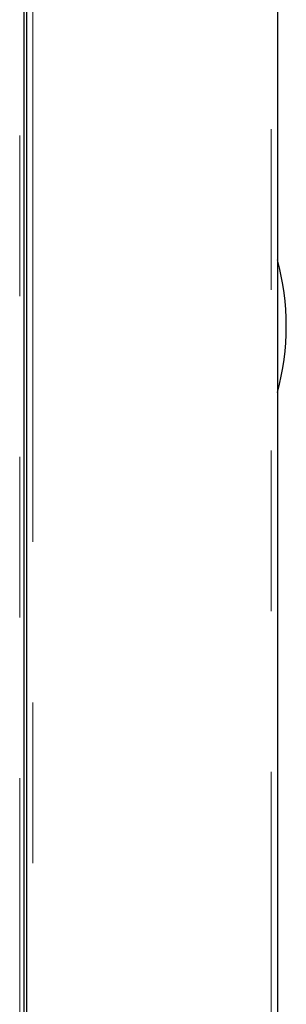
# Model space of a CAD drawing. Header units: millimetres. Extents: x 28 to 241, y 73 to 155.
# Tile 70 of 71: x 238.62 to 240.72, y 80.87 to 88.65. Entities that reach past the tile are written whole.
import ezdxf

# ---------------------------------------------------------------- set-up
doc = ezdxf.new("R2010")
doc.units = ezdxf.units.MM
doc.linetypes.add('PHANTOM', pattern=[12.7, 6.35, -1.27, 1.27, -1.27, 1.27, -1.27])

msp = doc.modelspace()

# ---------------------------------------------------------------- linework, layer by layer
at = {"color": 7, "linetype": 'Continuous', "lineweight": 25}
for p, q in [((238.6746, 103.5414), (238.6746, 76.3447)), ((240.6546, 103.5555), (240.6546, 76.3555)), ((238.6546, 100.1555), (238.6546, 76.3055))]:
    msp.add_line(p, q, dxfattribs=at)
at = {"color": 8, "linetype": 'PHANTOM', "lineweight": 18}
for p, q in [((238.7246, 103.5735), (238.7246, 76.3555)), ((240.6046, 76.3555), (240.6046, 103.5735)), ((238.621, 76.3055), (238.621, 100.1555))]:
    msp.add_line(p, q, dxfattribs=at)
at = {"color": 7, "linetype": 'Continuous', "lineweight": 25}
msp.add_arc((238.7246, 86.2288), 2, 344.7964, 15.2036, dxfattribs=at)

doc.saveas('drawing.dxf')
